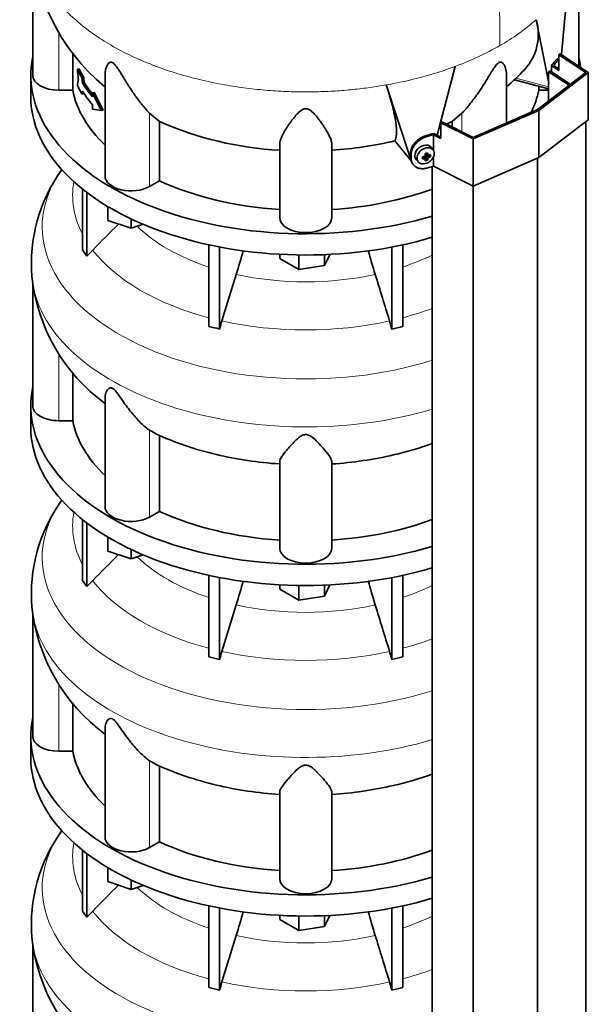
# Model space of a CAD drawing. Header units: millimetres. Extents: x 392 to 1266, y -2435 to 1911.
# Tile 9 of 24: x 969 to 1263, y -1494 to -983. Entities that reach past the tile are written whole.
import ezdxf

# ---------------------------------------------------------------- set-up
doc = ezdxf.new("R2010")
doc.units = ezdxf.units.MM
for name, color, linetype in [('M5X8_UNI7687', 7, 'Continuous'), ('MID_344-6', 7, 'Continuous'), ('VSI344-454_TERMI', 7, 'Continuous'), ('VSI344-454_TESTA', 7, 'Continuous'), ('VSI344_DIFFUSORE', 7, 'Continuous')]:
    doc.layers.add(name, color=color, linetype=linetype)

# ---------------------------------------------------------------- blocks, each defined once
blk = doc.blocks.new('SE4')
at = {"layer": 'M5X8_UNI7687', "color": 7, "linetype": 'Continuous', "lineweight": 35}
for p, q in [((1179.19, -1052.1), (1180.36, -1053.11)), ((1179.27, -1052.17), (1179.27, -1053.05)), ((1183, -1050.39), (1182, -1049.04)), ((1174.23, -1055.32), (1175.34, -1056.58)), ((1177.4, -1055.06), (1177.76, -1053.87)), ((1178.93, -1055.05), (1178.23, -1053.79)), ((1180.15, -1055.66), (1179.24, -1053.69)), ((1181.64, -1053.92), (1179.69, -1053.16))]:
    blk.add_line(p, q, dxfattribs=at)
at = {"layer": 'M5X8_UNI7687', "color": 4, "linetype": 'Continuous', "lineweight": 9}
for p, q in [((1179.32, -1052.07), (1180.25, -1052.87)), ((1178.51, -1054.9), (1177.92, -1053.85)), ((1180.25, -1054.84), (1179.24, -1053.69)), ((1179.69, -1053.16), (1180.7, -1054.31))]:
    blk.add_line(p, q, dxfattribs=at)
at = {"layer": 'M5X8_UNI7687', "color": 7, "linetype": 'Continuous', "lineweight": 35}
for centre, radius, start, end in [((1178.41, -1053.2), 0.55, 280.2783, 358.6867), ((1180.95, -1054.98), 0.71, 110.1734, 168.7917)]:
    blk.add_arc(centre, radius, start, end, dxfattribs=at)
for centre, major_axis, ratio, start_param, end_param in [((1247.94, -1011.74), (1.3, 4.83), 0.345066, 0.560828, 0.777666), ((1178.04, -1052.09), (3.89, 3.14), 0.739997, 0, 3.172175), ((1176.36, -1052.5), (8.97, 2.29), 0.035701, -1.293098, -1.143406), ((1175.57, -1048.81), (2.06, -9.79), 0.279258, 1.046834, 1.161394), ((1175.29, -1048.89), (3.16, -9.49), 0.408248, 1.007206, 1.121766), ((1178.04, -1052.09), (3.89, 3.14), 0.739997, 6.252603, 6.283185), ((1175.43, -1048.98), (9.99, 0.43), 0.510658, -1.393505, -1.278945), ((1179.13, -1049.25), (-1.01, -9.2), 0.152739, -1.021742, -0.87205), ((1175.43, -1048.73), (9.99, -0.48), 0.639648, -1.340934, -1.226375), ((1175.57, -1048.81), (2.06, -9.79), 0.279258, 0.690017, 0.804576), ((1176.36, -1047.5), (7.61, -5.28), 0.901051, 5.557555, 5.707247), ((1179.5, -1053.34), (0.391, 0.312), 0.744948, 1.56038, 2.087178), ((1179.7, -1053.57), (-0.449, 0.845), 0.482969, 0.934611, 1.452812), ((1179.7, -1053.57), (-0.837, 0.408), 0.40333, 4.914112, 5.432313), ((1175.29, -1048.89), (3.16, -9.49), 0.408248, 0.650389, 0.764948), ((1175.43, -1048.98), (9.99, 0.43), 0.510658, -1.036687, -0.922127), ((1175.43, -1048.73), (9.99, -0.48), 0.639648, -0.984117, -0.869557), ((1173.58, -1050.75), (6.65, -6.44), 0.71261, 0.529363, 0.679055)]:
    blk.add_ellipse(centre, major_axis=major_axis, ratio=ratio, start_param=start_param, end_param=end_param, dxfattribs=at)
blk.add_ellipse((1179.1, -1053.4), major_axis=(-3.84, -3.1), ratio=0.739997, dxfattribs=at)
for points in [[(1178.96, -1055.19), (1178.96, -1055.17), (1178.96, -1055.15), (1178.96, -1055.11), (1178.95, -1055.08), (1178.94, -1055.05), (1178.92, -1055.02), (1178.9, -1055), (1178.87, -1054.97), (1178.84, -1054.95), (1178.81, -1054.93), (1178.77, -1054.92), (1178.73, -1054.9), (1178.69, -1054.9), (1178.65, -1054.89), (1178.61, -1054.89), (1178.56, -1054.89), (1178.53, -1054.9), (1178.51, -1054.9)], [(1180.25, -1052.87), (1180.25, -1052.88), (1180.25, -1052.91), (1180.26, -1052.95), (1180.28, -1052.99), (1180.29, -1053.02), (1180.31, -1053.05), (1180.34, -1053.08), (1180.36, -1053.11), (1180.39, -1053.13), (1180.43, -1053.15), (1180.46, -1053.16), (1180.5, -1053.17), (1180.54, -1053.18), (1180.58, -1053.18), (1180.62, -1053.17), (1180.66, -1053.17), (1180.69, -1053.16), (1180.7, -1053.15)]]:
    blk.add_open_spline(points, degree=3, dxfattribs=at)
at = {"layer": 'MID_344-6', "color": 7, "linetype": 'Continuous', "lineweight": 35}
for p, q in [((1242.84, -1009.79), (1243.6, -1009.41)), ((1242.84, -1009.79), (1242.84, -1015.29)), ((1253.49, -1016.86), (1242.84, -1009.79)), ((1243.6, -1009.41), (1254.11, -1016.39)), ((1242.84, -1015.76), (1242.84, -1025.02)), ((1262.1, -2089.68), (1262.1, -1035.72)), ((1237.04, -2108.88), (1237.04, -1054.69)), ((1182.49, -1059), (1182.49, -2113.27)), ((1203.78, -2123.35), (1203.78, -1069.16))]:
    blk.add_line(p, q, dxfattribs=at)
at = {"layer": 'VSI344-454_TERMI', "color": 7, "linetype": 'Continuous', "lineweight": 35}
for p, q in [((1248.15, -1001), (1248.86, -1000.59)), ((1262.1, -1010.27), (1248.15, -1001)), ((1248.15, -1001), (1248.15, -1009.17)), ((1248.86, -1000.59), (1263.39, -1010.24)), ((1237.04, -1029.47), (1262.1, -1010.27)), ((1263.39, -1010.24), (1237.75, -1029.88)), ((1244.25, -1006.58), (1248.15, -1009.17)), ((1244.25, -1009.84), (1244.25, -1006.58)), ((1245.45, -1006.49), (1248.15, -1008.29)), ((1263.39, -1010.24), (1263.39, -1034.74)), ((1237.75, -1029.88), (1203.74, -1044.68)), ((1203.78, -1043.94), (1237.04, -1029.47)), ((1237.75, -1029.88), (1237.75, -1054.38)), ((1187.02, -1036.29), (1187.73, -1035.88)), ((1203.74, -1044.68), (1187.02, -1036.29)), ((1187.02, -1036.29), (1187.02, -1044.46)), ((1187.73, -1035.88), (1203.78, -1043.94)), ((1263.39, -1034.74), (1237.75, -1054.38)), ((1183.25, -1041.8), (1187.02, -1043.69)), ((1183.1, -1050.54), (1183.1, -1042.49)), ((1183.1, -1042.49), (1187.02, -1044.46)), ((1203.74, -1044.68), (1203.74, -1069.18)), ((1171.19, -1054), (1171.19, -1052.37)), ((1171.57, -1054.54), (1171.57, -1052.91)), ((1172.17, -1057.23), (1172.55, -1057.77)), ((1183.1, -1058.82), (1183.1, -1054.1)), ((1237.75, -1054.38), (1203.74, -1069.18)), ((1203.74, -1069.18), (1183.1, -1058.82))]:
    blk.add_line(p, q, dxfattribs=at)
at = {"layer": 'VSI344-454_TERMI', "color": 4, "linetype": 'Continuous', "lineweight": 9}
for p, q in [((1247.1, -1004.58), (1246.18, -1004.37)), ((1179.42, -1042.91), (1179.79, -1043.44)), ((1171.19, -1052.37), (1171.57, -1052.91)), ((1171.57, -1054.54), (1171.19, -1054))]:
    blk.add_line(p, q, dxfattribs=at)
at = {"layer": 'VSI344-454_TERMI', "color": 7, "linetype": 'Continuous', "lineweight": 35}
for centre, major_axis, start_param, end_param in [((1116.97, -968.31), (143.5, 0), -0.480069, -0.450192), ((1116.97, -968.31), (144.5, 0), -0.475352, -0.449757), ((1116.97, -968.31), (143.5, 0), -1.120604, -1.090727), ((1116.97, -968.31), (144.5, 0), -1.121039, -1.095444), ((1116.97, -984.64), (144.5, 0), -1.121039, -1.095444)]:
    blk.add_ellipse(centre, major_axis=major_axis, ratio=0.57735, start_param=start_param, end_param=end_param, dxfattribs=at)
for points, knots in [([(1246.18, -1004.37), (1246.22, -1004.31), (1246.31, -1004.21), (1246.43, -1004.07), (1246.56, -1003.94), (1246.68, -1003.81), (1246.81, -1003.7), (1246.93, -1003.59), (1247.05, -1003.49), (1247.17, -1003.4), (1247.29, -1003.32), (1247.41, -1003.24), (1247.53, -1003.18), (1247.71, -1003.08), (1247.97, -1003), (1248.24, -1002.97), (1248.4, -1002.99), (1248.46, -1003.01)], [0, 0, 0, 0, 0.0210181, 0.0419347, 0.0627717, 0.0835515, 0.1042965, 0.1250293, 0.1457726, 0.1665489, 0.1873807, 0.2082903, 0.2292998, 0.2504308, 0.312491, 0.3747066, 0.4161494, 0.4161494, 0.4161494, 0.4161494]), ([(1248.17, -1003.56), (1248.15, -1003.58), (1248.05, -1003.66), (1247.86, -1003.8), (1247.61, -1004.03), (1247.36, -1004.29), (1247.19, -1004.48), (1247.1, -1004.58)], [0.8203443, 0.8203443, 0.8203443, 0.8203443, 0.8334714, 0.8749845, 0.9164568, 0.9580689, 1, 1, 1, 1]), ([(1171.19, -1052.37), (1171.19, -1052.29), (1171.19, -1052.13), (1171.21, -1051.88), (1171.23, -1051.64), (1171.26, -1051.39), (1171.3, -1051.15), (1171.35, -1050.9), (1171.41, -1050.65), (1171.47, -1050.41), (1171.55, -1050.16), (1171.63, -1049.91), (1171.72, -1049.66), (1171.89, -1049.24), (1172.16, -1048.67), (1172.58, -1047.95), (1173.07, -1047.25), (1173.61, -1046.58), (1174.22, -1045.94), (1174.87, -1045.35), (1175.56, -1044.8), (1176.21, -1044.36), (1176.8, -1044.01), (1177.31, -1043.73), (1177.83, -1043.48), (1178.35, -1043.26), (1178.88, -1043.07), (1179.24, -1042.96), (1179.42, -1042.91)], [0, 0, 0, 0, 0.020997, 0.041893, 0.062713, 0.083477, 0.104209, 0.124931, 0.145666, 0.166436, 0.187265, 0.208173, 0.229184, 0.250319, 0.312379, 0.374611, 0.437429, 0.499972, 0.562502, 0.625327, 0.687534, 0.749602, 0.791735, 0.833469, 0.874983, 0.916456, 0.958068, 1, 1, 1, 1]), ([(1179.79, -1043.44), (1179.71, -1043.47), (1179.53, -1043.52), (1179.26, -1043.61), (1179, -1043.7), (1178.73, -1043.8), (1178.47, -1043.91), (1178.21, -1044.02), (1177.95, -1044.14), (1177.69, -1044.27), (1177.43, -1044.4), (1177.18, -1044.54), (1176.92, -1044.69), (1176.51, -1044.95), (1175.94, -1045.34), (1175.25, -1045.88), (1174.6, -1046.48), (1173.99, -1047.12), (1173.44, -1047.79), (1172.96, -1048.49), (1172.54, -1049.21), (1172.23, -1049.86), (1172, -1050.44), (1171.85, -1050.94), (1171.72, -1051.44), (1171.63, -1051.93), (1171.58, -1052.42), (1171.57, -1052.74), (1171.57, -1052.91)], [0, 0, 0, 0, 0.021018, 0.041934, 0.062771, 0.08355, 0.104295, 0.125028, 0.145771, 0.166547, 0.187379, 0.208288, 0.229298, 0.250429, 0.312489, 0.374705, 0.437522, 0.500061, 0.562591, 0.625422, 0.687637, 0.749714, 0.79185, 0.833578, 0.875077, 0.916526, 0.958107, 1, 1, 1, 1]), ([(1172.17, -1057.23), (1172.04, -1057.05), (1171.85, -1056.73), (1171.63, -1056.27), (1171.47, -1055.84), (1171.34, -1055.4), (1171.26, -1054.95), (1171.2, -1054.49), (1171.19, -1054.17), (1171.19, -1054)], [0.6886177, 0.6886177, 0.6886177, 0.6886177, 0.7497141, 0.7918499, 0.8335781, 0.8750765, 0.9165257, 0.958107, 1, 1, 1, 1]), ([(1171.57, -1054.54), (1171.57, -1054.62), (1171.57, -1054.78), (1171.58, -1055.02), (1171.61, -1055.25), (1171.64, -1055.48), (1171.68, -1055.71), (1171.73, -1055.94), (1171.78, -1056.16), (1171.85, -1056.37), (1171.92, -1056.59), (1172.01, -1056.8), (1172.1, -1057), (1172.27, -1057.34), (1172.54, -1057.78), (1172.96, -1058.3), (1173.44, -1058.76), (1173.99, -1059.16), (1174.6, -1059.5), (1175.25, -1059.76), (1175.94, -1059.95), (1176.59, -1060.06), (1177.17, -1060.1), (1177.69, -1060.11), (1178.21, -1060.08), (1178.73, -1060.01), (1179.26, -1059.91), (1179.62, -1059.82), (1179.79, -1059.77)], [0, 0, 0, 0, 0.020996, 0.041893, 0.062713, 0.083477, 0.104209, 0.124931, 0.145666, 0.166436, 0.187264, 0.208173, 0.229184, 0.250319, 0.312379, 0.374611, 0.437429, 0.499972, 0.562503, 0.625328, 0.687536, 0.749604, 0.791737, 0.833471, 0.874985, 0.916457, 0.958069, 1, 1, 1, 1])]:
    blk.add_open_spline(points, degree=3, knots=knots, dxfattribs=at)
at = {"layer": 'VSI344-454_TESTA', "color": 7, "linetype": 'Continuous', "lineweight": 35}
for p, q in [((975.47, -950.18), (975.47, -1011.59)), ((1258.47, -1006.98), (1258.47, -950.15)), ((1249.44, -1000.64), (1253.09, -962.15)), ((1242.94, -1015.79), (1236.4, -982.81)), ((996.23, -1000.04), (996.23, -1019.38)), ((999.56, -1008.27), (998.63, -1008.49)), ((1012.96, -1011.29), (1012.96, -1063.84)), ((1185.16, -1042.76), (1194.45, -1007.03)), ((1220.98, -1036.45), (1220.98, -1011.29)), ((1001.91, -1012.75), (1000.98, -1012.97)), ((1002.21, -1015.37), (1001.29, -1015.59)), ((1225.23, -1013.99), (1242.84, -1018.73)), ((996.23, -1019.38), (988.97, -1019.38)), ((1001.91, -1021.18), (1000.98, -1021.4)), ((1007.38, -1020.51), (1006.46, -1020.74)), ((1011, -1029.92), (1006.46, -1020.74)), ((1006.46, -1020.74), (1006.46, -1022.84)), ((1011.93, -1029.7), (1007.38, -1020.51)), ((1170.96, -1053.79), (1158.66, -1016.67)), ((1237.72, -1017.36), (1237.72, -1019.38)), ((1242.84, -1019.38), (1237.72, -1019.38)), ((1006.46, -1027.06), (1006.46, -1029.17)), ((1011, -1029.92), (1006.46, -1029.17)), ((1011.93, -1029.7), (1011, -1029.92)), ((1041.14, -1035.61), (1036.01, -1031.33)), ((1197.94, -1031.33), (1192.81, -1035.61)), ((1041.14, -1035.61), (1041.14, -1066.39)), ((1192.81, -1035.61), (1192.81, -1038.43)), ((1163.19, -1045.68), (1163.22, -1045.43)), ((1163.23, -1045.75), (1171.73, -1056.27)), ((1103.47, -1085.49), (1103.47, -1047.46)), ((1130.47, -1085.49), (1130.47, -1047.46)), ((1041.14, -1066.39), (1036.01, -1069.36))]:
    blk.add_line(p, q, dxfattribs=at)
at = {"layer": 'VSI344-454_TESTA', "color": 4, "linetype": 'Continuous', "lineweight": 9}
for p, q in [((988.97, -1019.38), (988.97, -989.32)), ((1225.89, -1013.13), (1242.84, -1017.69)), ((1036.01, -1069.36), (1036.01, -1031.33)), ((1197.94, -1041.01), (1197.94, -1031.33)), ((1163.22, -1045.43), (1171.65, -1055.87))]:
    blk.add_line(p, q, dxfattribs=at)
at = {"layer": 'VSI344-454_TESTA', "color": 7, "linetype": 'Continuous', "lineweight": 35}
for centre, radius, start, end in [((1079.9, -936.58), 105.23, 180.8547, 230.4008), ((1210.72, -990.46), 26.79, 316.8997, 16.5885), ((2004.08, -915.15), 1009.78, 185.30367, 185.60415), ((1147.12, -931.05), 113.81, 310.4822, 316.9325), ((1389.79, -1077.55), 395.83, 170.7261, 171.1896), ((2013.36, -896.08), 1019.11, 186.58617, 186.73463), ((2006.01, -897), 1010.75, 186.57578, 186.72546), ((1413.44, -1099.8), 419.85, 169.0161, 169.2377), ((1112.98, -872.99), 177.78, 246.1657, 266.9354), ((1130.07, -898.61), 150.68, 293.3577, 294.6055), ((1130.07, -898.61), 150.68, 291.9447, 292.238), ((1118.11, -853.92), 196.98, 273.5975, 283.2277)]:
    blk.add_arc(centre, radius, start, end, dxfattribs=at)
at = {"layer": 'VSI344-454_TESTA', "color": 4, "linetype": 'Continuous', "lineweight": 9}
for centre, radius, start, end in [((1161.11, -897.08), 114.1, 299.6955, 311.2892), ((1140.26, -860.89), 155.86, 290.3453, 299.7641)]:
    blk.add_arc(centre, radius, start, end, dxfattribs=at)
at = {"layer": 'VSI344-454_TESTA', "color": 7, "linetype": 'Continuous', "lineweight": 35}
for centre, major_axis, start_param, end_param in [((1116.97, -990.22), (-122.5, 0), 0.261186, 0.327396), ((1116.97, -990.22), (-121.5, 0), 0.260097, 0.326857), ((988.97, -1011.59), (13.5, 0), 3.141593, 4.712389), ((1116.97, -992.33), (-122.5, 0), 0.335083, 0.446047), ((1116.97, -992.33), (-121.5, 0), 0.334608, 0.428513), ((1116.97, -1011.59), (-121.5, 0), 0.111341, 0.543224), ((1116.97, -998.66), (-122.5, 0), 0.261186, 0.327396), ((1116.97, -996.55), (-122.5, 0), 0.335083, 0.446047), ((1116.97, -1011.59), (121.5, 0), 6.004526, 6.171844), ((1026.46, -1063.84), (13.5, 0), 3.141593, 5.497787), ((1116.97, -1011.59), (-121.5, 0), 0.896739, 1.459455), ((1116.97, -1011.59), (121.5, 0), 4.82373, 5.281941), ((1116.97, -1085.49), (13.5, 0), 3.141593, 6.283185)]:
    blk.add_ellipse(centre, major_axis=major_axis, ratio=0.57735, start_param=start_param, end_param=end_param, dxfattribs=at)
at = {"layer": 'VSI344-454_TESTA', "color": 4, "linetype": 'Continuous', "lineweight": 9}
blk.add_ellipse((1116.97, -938.08), major_axis=(142.36, 0), ratio=0.57735, start_param=5.009578, end_param=5.287871, dxfattribs=at)
blk.add_open_spline([(1198.48, -873.75), (1199.51, -878.31), (1202.31, -887.97), (1207.44, -903.31), (1211.82, -919.19), (1214.46, -934.21), (1216.03, -948.3), (1216.92, -961.85), (1217.39, -975.09), (1217.54, -986.42), (1217.63, -993.46), (1217.63, -996.19)], degree=3, knots=[0, 0, 0, 0, 0.117079, 0.240569, 0.360617, 0.476421, 0.590288, 0.703407, 0.816259, 0.929029, 1, 1, 1, 1], dxfattribs=at)
blk.add_rational_spline([(974.62, -938.11), (974.67, -1003.94), (1067.96, -1032.7), (1158.66, -1016.67)], [0.668551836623, 0.547083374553, 0.657566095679, 1], degree=3, dxfattribs=at)
at = {"layer": 'VSI344-454_TESTA', "color": 7, "linetype": 'Continuous', "lineweight": 35}
for points, knots in [([(1036.01, -1031.33), (1035.79, -1031.09), (1035.35, -1030.62), (1034.65, -1029.83), (1033.84, -1028.89), (1032.9, -1027.78), (1031.59, -1026.16), (1030.01, -1024.13), (1028.28, -1021.74), (1026.73, -1019.5), (1025.37, -1017.43), (1024.16, -1015.54), (1022.79, -1013.31), (1021.53, -1011.23), (1020.33, -1009.29), (1019.52, -1008.02), (1018.73, -1006.87), (1017.93, -1005.88), (1017.08, -1005.1), (1016.27, -1004.76), (1015.63, -1004.84), (1015.09, -1005.15), (1014.62, -1005.62), (1014.04, -1006.47), (1013.58, -1007.53), (1013.23, -1008.76), (1013.04, -1009.85), (1012.97, -1010.71), (1012.96, -1011.19), (1012.96, -1011.29)], [0, 0, 0, 0, 0.020247, 0.0413012, 0.0631676, 0.0911499, 0.1206822, 0.1725651, 0.2189806, 0.2600001, 0.2962057, 0.3283254, 0.3570821, 0.4069553, 0.4285992, 0.4484587, 0.4665056, 0.4826091, 0.4971306, 0.5113122, 0.5266668, 0.543344, 0.562023, 0.5826937, 0.6304427, 0.6595254, 0.6923195, 0.7261108, 0.7344182, 0.7344182, 0.7344182, 0.7344182]), ([(1220.98, -1011.29), (1220.98, -1011.14), (1220.97, -1010.27), (1220.77, -1008.82), (1220.21, -1007.05), (1219.52, -1005.81), (1218.86, -1005.14), (1218.3, -1004.85), (1217.77, -1004.76), (1217.04, -1005), (1216.24, -1005.65), (1215.48, -1006.53), (1214.71, -1007.61), (1213.93, -1008.79), (1213.09, -1010.13), (1211.87, -1012.14), (1210.16, -1014.96), (1208.3, -1017.88), (1206.59, -1020.42), (1205.05, -1022.6), (1203.43, -1024.79), (1201.83, -1026.83), (1200.39, -1028.57), (1199.09, -1030.07), (1198.31, -1030.92), (1197.94, -1031.33)], [0.265607, 0.265607, 0.265607, 0.265607, 0.2789295, 0.3409942, 0.392778, 0.4359518, 0.4604978, 0.4716154, 0.4871189, 0.5000341, 0.5129562, 0.5284792, 0.5444389, 0.5641957, 0.583938, 0.6074587, 0.6593255, 0.7214848, 0.7571561, 0.7963778, 0.8446458, 0.8874257, 0.9275339, 0.9650516, 1, 1, 1, 1]), ([(1163.22, -1045.43), (1163.25, -1045.38), (1163.3, -1045.26), (1163.38, -1045.08), (1163.45, -1044.89), (1163.52, -1044.7), (1163.58, -1044.49), (1163.64, -1044.28), (1163.7, -1044.06), (1163.75, -1043.83), (1163.8, -1043.6), (1163.84, -1043.36), (1163.88, -1043.11), (1163.91, -1042.85), (1163.94, -1042.59), (1163.96, -1042.32), (1163.98, -1042.04), (1164, -1041.75), (1164.01, -1041.46), (1164.02, -1041.16), (1164.02, -1040.85), (1164.02, -1040.54), (1164.01, -1040.22), (1164, -1039.89), (1163.99, -1039.55), (1163.97, -1039.21), (1163.95, -1038.86), (1163.92, -1038.51), (1163.89, -1038.15), (1163.86, -1037.78), (1163.82, -1037.41), (1163.78, -1037.03), (1163.73, -1036.64), (1163.68, -1036.24), (1163.62, -1035.84), (1163.56, -1035.44), (1163.47, -1034.84), (1163.34, -1034.04), (1163.15, -1033.02), (1162.94, -1031.98), (1162.71, -1030.91), (1162.47, -1029.82), (1162.2, -1028.7), (1161.92, -1027.57), (1161.62, -1026.42), (1161.3, -1025.25), (1160.97, -1024.06), (1160.62, -1022.86), (1160.26, -1021.65), (1159.88, -1020.42), (1159.49, -1019.18), (1159.08, -1017.93), (1158.8, -1017.09), (1158.66, -1016.67)], [0, 0, 0, 0, 0.014374, 0.02874, 0.043097, 0.057447, 0.071789, 0.086123, 0.100449, 0.114767, 0.129077, 0.143379, 0.157674, 0.171961, 0.186239, 0.200511, 0.214774, 0.22903, 0.243278, 0.257518, 0.27175, 0.285975, 0.300193, 0.314402, 0.328604, 0.342798, 0.356985, 0.371164, 0.385335, 0.399499, 0.413655, 0.427804, 0.441945, 0.456079, 0.470204, 0.484323, 0.498433, 0.531555, 0.564441, 0.597091, 0.629505, 0.661683, 0.693625, 0.72533, 0.756799, 0.78803, 0.819025, 0.849782, 0.880302, 0.910583, 0.940627, 0.970433, 1, 1, 1, 1]), ([(1130.47, -1047.46), (1130.47, -1047.28), (1130.46, -1046.91), (1130.36, -1046.31), (1130.2, -1045.61), (1129.93, -1044.79), (1129.45, -1043.6), (1128.72, -1042.11), (1127.74, -1040.37), (1126.73, -1038.75), (1125.73, -1037.25), (1124.77, -1035.87), (1123.58, -1034.26), (1122.39, -1032.76), (1121.15, -1031.41), (1120.26, -1030.54), (1119.33, -1029.81), (1118.35, -1029.24), (1117.22, -1028.93), (1116.04, -1029.07), (1115.02, -1029.54), (1114.09, -1030.2), (1113.2, -1031), (1111.97, -1032.28), (1110.77, -1033.74), (1109.56, -1035.35), (1108.58, -1036.72), (1107.64, -1038.1), (1106.49, -1039.9), (1105.46, -1041.67), (1104.61, -1043.35), (1104.02, -1044.76), (1103.57, -1046.15), (1103.51, -1047.04), (1103.47, -1047.46)], [0, 0, 0, 0, 0.020247, 0.041301, 0.063168, 0.09115, 0.120682, 0.172565, 0.218981, 0.26, 0.296206, 0.328325, 0.357082, 0.406955, 0.428599, 0.448459, 0.466506, 0.482609, 0.497131, 0.511312, 0.526667, 0.543344, 0.562023, 0.582694, 0.630443, 0.659525, 0.692319, 0.726111, 0.759233, 0.82594, 0.865768, 0.902245, 0.953307, 1, 1, 1, 1])]:
    blk.add_open_spline(points, degree=3, knots=knots, dxfattribs=at)
at = {"layer": 'VSI344_DIFFUSORE', "color": 7, "linetype": 'Continuous', "lineweight": 35}
for p, q in [((974.47, -1011.59), (974.47, -1022.61)), ((1001.26, -1102.27), (1001.26, -1070.63)), ((1003.56, -1105.47), (1003.56, -1072.42)), ((1014.46, -1087.03), (1014.46, -1079.76)), ((1026.46, -1091.03), (1014.46, -1087.03)), ((1026.46, -1091.03), (1026.46, -1086.16)), ((1032.7, -1088.95), (1026.46, -1091.03)), ((1001.26, -1102.27), (1003.56, -1105.47)), ((1003.56, -1105.47), (1006.56, -1102.29)), ((1066.75, -1141.95), (1066.75, -1099.6)), ((1072.29, -1143.27), (1072.29, -1100.73)), ((1161.66, -1143.27), (1161.66, -1100.73)), ((1167.2, -1141.95), (1167.2, -1099.6)), ((1103.59, -1106.75), (1103.59, -1104.52)), ((1113.39, -1112.4), (1103.59, -1106.75)), ((1113.39, -1112.4), (1113.39, -1104.86)), ((1129.45, -1104.57), (1126.77, -1110.33)), ((1126.77, -1110.33), (1126.77, -1104.69)), ((1126.77, -1110.33), (1113.39, -1112.4)), ((1080.96, -1114.97), (1073.53, -1139.09)), ((975.47, -1119.96), (975.47, -1183.05)), ((1160.41, -1139.09), (1161.66, -1143.27)), ((1161.66, -1143.27), (1167.2, -1141.95)), ((996.23, -1190.85), (996.23, -1165.76)), ((1012.96, -1178.56), (1012.96, -1235.31)), ((974.47, -1183.05), (974.47, -1194.08)), ((996.23, -1190.85), (988.97, -1190.85)), ((1038.98, -1197.29), (1036.01, -1195.83)), ((1041.14, -1237.86), (1041.14, -1198.36)), ((1103.47, -1256.95), (1103.47, -1211.96)), ((1130.47, -1256.95), (1130.47, -1211.96)), ((1041.14, -1237.86), (1036.01, -1240.82)), ((1001.26, -1273.73), (1001.26, -1242.1)), ((1003.56, -1276.93), (1003.56, -1243.89)), ((1014.46, -1258.5), (1014.46, -1251.22)), ((1026.46, -1262.5), (1014.46, -1258.5)), ((1026.46, -1262.5), (1026.46, -1257.62)), ((1032.7, -1260.42), (1026.46, -1262.5)), ((1066.75, -1313.41), (1066.75, -1271.07)), ((1167.2, -1313.41), (1167.2, -1271.07)), ((1001.26, -1273.73), (1003.56, -1276.93)), ((1003.56, -1276.93), (1006.56, -1273.76)), ((1072.29, -1314.74), (1072.29, -1272.2)), ((1103.59, -1278.21), (1103.59, -1275.98)), ((1113.39, -1283.87), (1113.39, -1276.32)), ((1129.45, -1276.03), (1126.77, -1281.8)), ((1126.77, -1281.8), (1126.77, -1276.15)), ((1161.66, -1314.74), (1161.66, -1272.2)), ((1113.39, -1283.87), (1103.59, -1278.21)), ((1126.77, -1281.8), (1113.39, -1283.87)), ((1080.96, -1286.44), (1073.53, -1310.55)), ((975.47, -1291.42), (975.47, -1354.52)), ((1160.41, -1310.55), (1161.66, -1314.74)), ((1161.66, -1314.74), (1167.2, -1313.41)), ((996.23, -1362.31), (996.23, -1337.22)), ((1012.96, -1350.02), (1012.96, -1406.77)), ((974.47, -1354.52), (974.47, -1365.54)), ((996.23, -1362.31), (988.97, -1362.31)), ((1038.98, -1368.76), (1036.01, -1367.29)), ((1041.14, -1409.32), (1041.14, -1369.83)), ((1103.47, -1428.42), (1103.47, -1383.43)), ((1130.47, -1428.42), (1130.47, -1383.43)), ((1041.14, -1409.32), (1036.01, -1412.28)), ((1001.26, -1445.19), (1001.26, -1413.56)), ((1003.56, -1448.39), (1003.56, -1415.35)), ((1014.46, -1429.96), (1014.46, -1422.69)), ((1026.46, -1433.96), (1014.46, -1429.96)), ((1026.46, -1433.96), (1026.46, -1429.09)), ((1032.7, -1431.88), (1026.46, -1433.96)), ((1001.26, -1445.19), (1003.56, -1448.39)), ((1003.56, -1448.39), (1006.56, -1445.22)), ((1066.75, -1484.88), (1066.75, -1442.53)), ((1072.29, -1486.2), (1072.29, -1443.66)), ((1161.66, -1486.2), (1161.66, -1443.66)), ((1167.2, -1484.88), (1167.2, -1442.53)), ((1103.59, -1449.68), (1103.59, -1447.45)), ((1113.39, -1455.33), (1103.59, -1449.68)), ((1113.39, -1455.33), (1113.39, -1447.79)), ((1129.45, -1447.5), (1126.77, -1453.26)), ((1126.77, -1453.26), (1126.77, -1447.62)), ((1126.77, -1453.26), (1113.39, -1455.33)), ((1080.96, -1457.9), (1073.53, -1482.01)), ((975.47, -1462.89), (975.47, -1525.98)), ((1160.41, -1482.01), (1161.66, -1486.2)), ((1161.66, -1486.2), (1167.2, -1484.88))]:
    blk.add_line(p, q, dxfattribs=at)
at = {"layer": 'VSI344_DIFFUSORE', "color": 4, "linetype": 'Continuous', "lineweight": 9}
for p, q in [((988.97, -1190.85), (988.97, -1156.02)), ((1036.01, -1240.82), (1036.01, -1195.83)), ((988.97, -1362.31), (988.97, -1327.48)), ((1036.01, -1412.28), (1036.01, -1367.29))]:
    blk.add_line(p, q, dxfattribs=at)
at = {"layer": 'VSI344_DIFFUSORE', "color": 7, "linetype": 'Continuous', "lineweight": 35}
for centre, radius, start, end in [((1057.18, -1109.11), 82.36, 144.1311, 184.8638), ((655.26, -984.04), 445.37, 342.904, 344.578), ((1578.68, -984.04), 445.37, 195.4254, 197.096), ((1068.72, -1106.1), 94.14, 186.0774, 233.6354), ((1036.35, -1281.33), 142.66, 75.4059, 77.6951), ((1275.36, -1201.21), 211.17, 162.8912, 164.0764), ((1106.43, -1051.86), 160.52, 245.1209, 257.1683), ((1126.52, -1050.7), 161.94, 282.7773, 290.2195), ((1057.18, -1280.57), 82.36, 144.1311, 184.8638), ((655.26, -1155.51), 445.37, 342.904, 344.578), ((1578.68, -1155.51), 445.37, 195.4254, 197.096), ((1068.72, -1277.56), 94.14, 186.0774, 233.6354), ((1275.36, -1372.67), 211.17, 162.8912, 164.0764), ((1036.35, -1452.8), 142.66, 75.4059, 77.6951), ((1106.43, -1223.32), 160.52, 245.1209, 257.1683), ((1126.52, -1222.17), 161.94, 282.7773, 290.2195), ((1057.18, -1452.04), 82.36, 144.1311, 184.8638), ((655.26, -1326.97), 445.37, 342.904, 344.578), ((1578.68, -1326.97), 445.37, 195.4254, 197.096), ((1068.72, -1449.02), 94.14, 186.0774, 233.6354), ((1036.35, -1624.26), 142.66, 75.4059, 77.6951), ((1275.36, -1544.14), 211.17, 162.8912, 164.0764)]:
    blk.add_arc(centre, radius, start, end, dxfattribs=at)
for centre, major_axis, start_param, end_param in [((1116.97, -1011.59), (142.5, 0), 3.023053, 5.190143), ((1116.97, -1011.59), (142.5, 0), 0.049395, 0.118539), ((1116.97, -1022.61), (142.5, 0), 3.141593, 5.190143), ((1116.97, -1183.05), (142.5, 0), 3.023053, 5.190143), ((988.97, -1183.05), (13.5, 0), 3.141581, 4.712389), ((1116.97, -1194.08), (142.5, 0), 3.141593, 5.190143), ((1116.97, -1183.05), (-121.5, 0), 0.111341, 0.543224), ((1116.97, -1143.56), (-121.5, 0), 1.179603, 1.459455), ((1116.97, -1143.56), (121.5, 0), 4.82373, 5.096038), ((1026.46, -1235.31), (13.5, 0), 3.141604, 5.497787), ((1116.97, -1183.05), (-121.5, 0), 0.896739, 1.459455), ((1116.97, -1183.05), (121.5, 0), 4.82373, 5.281941), ((1116.97, -1256.95), (13.5, 0), 3.141593, 6.283185), ((1116.97, -1354.52), (142.5, 0), 3.023053, 5.190143), ((988.97, -1354.52), (13.5, 0), 3.141604, 4.712389), ((1116.97, -1354.52), (-121.5, 0), 0.111341, 0.543224), ((1116.97, -1365.54), (142.5, 0), 3.141593, 5.190143), ((1116.97, -1315.02), (-121.5, 0), 1.179603, 1.459455), ((1116.97, -1315.02), (121.5, 0), 4.82373, 5.096038), ((1026.46, -1406.77), (13.5, 0), 3.141604, 5.497787), ((1116.97, -1354.52), (-121.5, 0), 0.896739, 1.459455), ((1116.97, -1354.52), (121.5, 0), 4.82373, 5.281941), ((1116.97, -1428.42), (13.5, 0), 3.141593, 6.283185)]:
    blk.add_ellipse(centre, major_axis=major_axis, ratio=0.57735, start_param=start_param, end_param=end_param, dxfattribs=at)
at = {"layer": 'VSI344_DIFFUSORE', "color": 4, "linetype": 'Continuous', "lineweight": 9}
for centre, major_axis, start_param, end_param in [((1116.97, -1090.33), (136.58, 0), 2.759914, 5.212737), ((1116.97, -1074.01), (120.79, 0), 3.038624, 3.432735), ((1116.97, -1060.25), (-101.4, 0), 0.532702, 1.052595), ((1116.97, -1074.01), (-120.79, 0), 0.417538, 1.141984), ((1116.97, -1060.25), (101.4, 0), -1.052595, -0.868255), ((1116.97, -1112.01), (-142.13, 0), 0.049395, 2.049895), ((1116.97, -1060.25), (-101.4, 0), 1.207688, 1.933905), ((1116.97, -1074.01), (120.79, 0), -1.141984, -0.997489), ((1116.97, -1074.01), (-120.79, 0), 1.202936, 1.938657), ((1116.97, -1261.8), (136.58, 0), 2.759914, 5.212737), ((1116.97, -1245.48), (120.79, 0), 3.038624, 3.432735), ((1116.97, -1231.71), (-101.4, 0), 0.532702, 1.052595), ((1116.97, -1245.48), (-120.79, 0), 0.417538, 1.141984), ((1116.97, -1231.71), (101.4, 0), -1.052595, -0.868255), ((1116.97, -1231.71), (-101.4, 0), 1.207688, 1.933905), ((1116.97, -1283.48), (-142.13, 0), 0.049395, 2.049895), ((1116.97, -1245.48), (120.79, 0), -1.141984, -0.997489), ((1116.97, -1245.48), (-120.79, 0), 1.202936, 1.938657), ((1116.97, -1433.26), (136.58, 0), 2.759914, 5.212737), ((1116.97, -1416.94), (120.79, 0), 3.038624, 3.432735), ((1116.97, -1403.18), (-101.4, 0), 0.532702, 1.052595), ((1116.97, -1416.94), (-120.79, 0), 0.417538, 1.141984), ((1116.97, -1403.18), (101.4, 0), -1.052595, -0.868255), ((1116.97, -1454.94), (-142.13, 0), 0.049395, 2.049895), ((1116.97, -1403.18), (-101.4, 0), 1.207688, 1.933905), ((1116.97, -1416.94), (120.79, 0), -1.141984, -0.997489), ((1116.97, -1416.94), (-120.79, 0), 1.202936, 1.938657)]:
    blk.add_ellipse(centre, major_axis=major_axis, ratio=0.57735, start_param=start_param, end_param=end_param, dxfattribs=at)
at = {"layer": 'VSI344_DIFFUSORE', "color": 7, "linetype": 'Continuous', "lineweight": 35}
for points in [[(1006.56, -1102.29), (1011.01, -1097.81), (1015.46, -1093.33), (1019.91, -1088.85)], [(1152.99, -1114.97), (1155.46, -1123.01), (1157.94, -1131.05), (1160.41, -1139.09)], [(1006.56, -1273.76), (1011.01, -1269.27), (1015.46, -1264.79), (1019.91, -1260.31)], [(1152.99, -1286.44), (1155.46, -1294.47), (1157.94, -1302.51), (1160.41, -1310.55)], [(1006.56, -1445.22), (1011.01, -1440.74), (1015.46, -1436.26), (1019.91, -1431.78)], [(1152.99, -1457.9), (1155.46, -1465.94), (1157.94, -1473.98), (1160.41, -1482.01)]]:
    blk.add_open_spline(points, degree=3, dxfattribs=at)
for points, knots in [([(1036.01, -1195.83), (1034.64, -1194.85), (1033.13, -1193.57), (1029.99, -1190.5), (1028.39, -1188.73), (1025.24, -1184.88), (1023.7, -1182.78), (1021.34, -1179.42), (1020.55, -1178.26), (1019.29, -1176.54), (1018.85, -1175.96), (1017.9, -1174.86), (1017.36, -1174.34), (1016.35, -1173.79), (1015.91, -1173.77), (1015.23, -1173.94), (1014.96, -1174.11), (1014.25, -1174.7), (1013.92, -1175.21), (1013.19, -1176.64), (1012.96, -1177.62), (1012.96, -1178.57)], [0, 0, 0, 0, 0.125, 0.125, 0.25, 0.25, 0.375, 0.375, 0.4375, 0.4375, 0.46875, 0.46875, 0.5, 0.5, 0.53125, 0.53125, 0.5625, 0.5625, 0.625, 0.625, 0.7387976, 0.7387976, 0.7387976, 0.7387976]), ([(1130.47, -1211.96), (1130.47, -1211.31), (1130.07, -1210.49), (1128.76, -1208.48), (1127.85, -1207.31), (1125.68, -1204.73), (1124.43, -1203.31), (1122.2, -1201.04), (1121.4, -1200.26), (1120, -1199.17), (1119.49, -1198.82), (1118.31, -1198.23), (1117.61, -1198.01), (1116.16, -1198.05), (1115.48, -1198.3), (1114.33, -1198.9), (1113.84, -1199.25), (1112.45, -1200.35), (1111.67, -1201.12), (1109.48, -1203.35), (1108.22, -1204.79), (1106.07, -1207.35), (1105.18, -1208.5), (1103.88, -1210.48), (1103.47, -1211.32), (1103.47, -1211.96)], [0, 0, 0, 0, 0.125, 0.125, 0.25, 0.25, 0.375, 0.375, 0.4375, 0.4375, 0.46875, 0.46875, 0.5, 0.5, 0.53125, 0.53125, 0.5625, 0.5625, 0.625, 0.625, 0.75, 0.75, 0.875, 0.875, 1, 1, 1, 1]), ([(1036.01, -1367.29), (1034.64, -1366.32), (1033.13, -1365.03), (1029.99, -1361.96), (1028.39, -1360.19), (1025.24, -1356.34), (1023.7, -1354.25), (1021.34, -1350.88), (1020.55, -1349.73), (1019.29, -1348), (1018.85, -1347.42), (1017.9, -1346.33), (1017.36, -1345.81), (1016.35, -1345.25), (1015.91, -1345.23), (1015.23, -1345.4), (1014.96, -1345.57), (1014.25, -1346.17), (1013.92, -1346.67), (1013.19, -1348.1), (1012.96, -1349.08), (1012.96, -1350.03)], [0, 0, 0, 0, 0.125, 0.125, 0.25, 0.25, 0.375, 0.375, 0.4375, 0.4375, 0.46875, 0.46875, 0.5, 0.5, 0.53125, 0.53125, 0.5625, 0.5625, 0.625, 0.625, 0.7387976, 0.7387976, 0.7387976, 0.7387976]), ([(1130.47, -1383.43), (1130.47, -1382.78), (1130.07, -1381.95), (1128.76, -1379.95), (1127.85, -1378.78), (1125.68, -1376.2), (1124.43, -1374.77), (1122.2, -1372.51), (1121.4, -1371.73), (1120, -1370.64), (1119.49, -1370.28), (1118.31, -1369.7), (1117.61, -1369.48), (1116.16, -1369.51), (1115.48, -1369.76), (1114.33, -1370.36), (1113.84, -1370.72), (1112.45, -1371.82), (1111.67, -1372.58), (1109.48, -1374.82), (1108.22, -1376.25), (1106.07, -1378.82), (1105.18, -1379.96), (1103.88, -1381.94), (1103.47, -1382.78), (1103.47, -1383.43)], [0, 0, 0, 0, 0.125, 0.125, 0.25, 0.25, 0.375, 0.375, 0.4375, 0.4375, 0.46875, 0.46875, 0.5, 0.5, 0.53125, 0.53125, 0.5625, 0.5625, 0.625, 0.625, 0.75, 0.75, 0.875, 0.875, 1, 1, 1, 1])]:
    blk.add_open_spline(points, degree=3, knots=knots, dxfattribs=at)

msp = doc.modelspace()

# ---------------------------------------------------------------- block references
msp.add_blockref('SE4', (0, 0))

doc.saveas('drawing.dxf')
